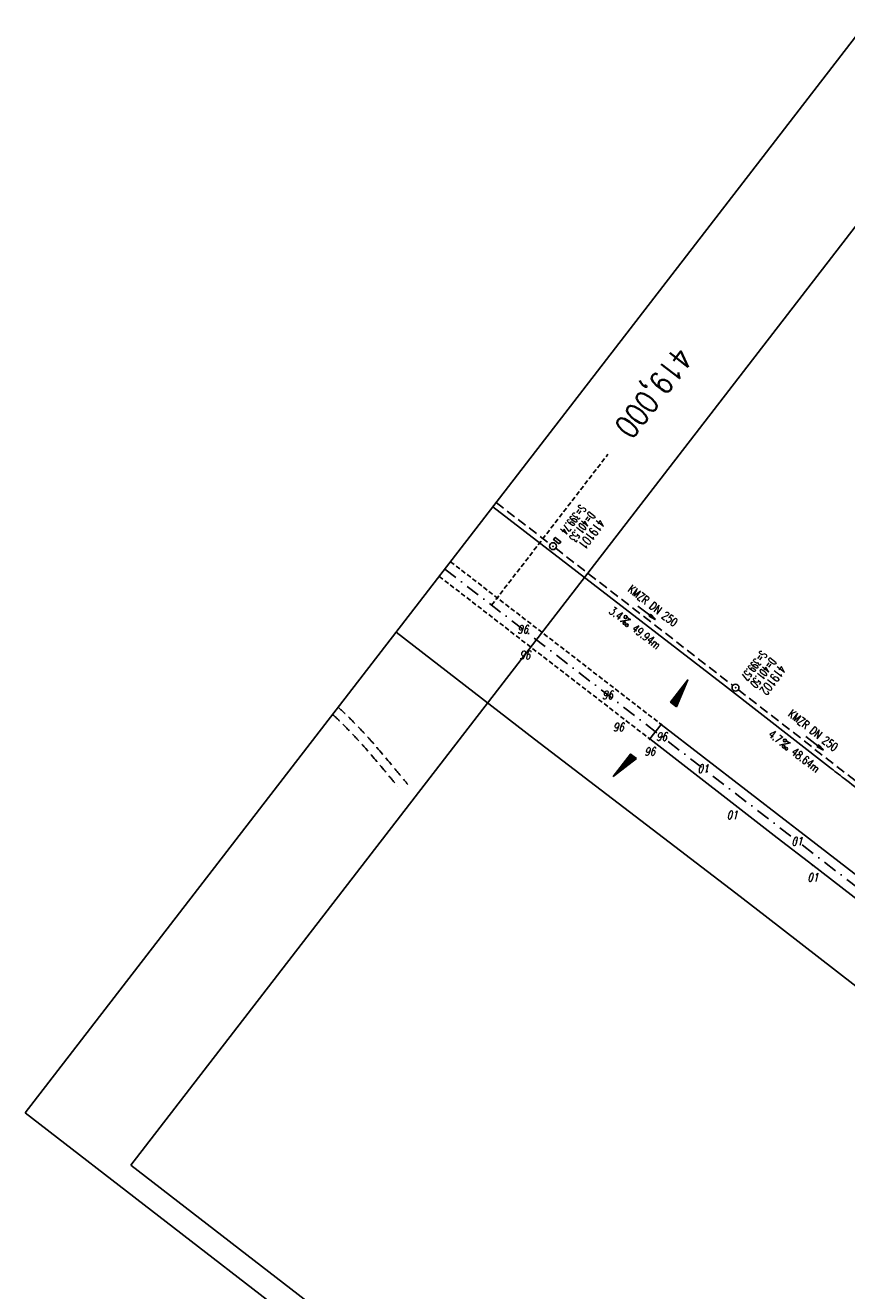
# Model space of a CAD drawing. Extents: x 449544 to 450624, y 436205 to 437134.
# Tile 5 of 16: x 449544 to 449721, y 436860 to 437134. Entities that reach past the tile are written whole.
import ezdxf
from ezdxf.enums import TextEntityAlignment as Align

# ---------------------------------------------------------------- set-up
doc = ezdxf.new("R2010")
doc.units = 0
doc.header["$LTSCALE"] = 2
doc.header["$MEASUREMENT"] = 0
for name, pattern in [('AUSGEZOGEN', [0]), ('GESTRICH-X2', [1.5, 1, -0.5]), ('GESTRICHELT', [0.75, 0.5, -0.25]), ('STRICHPT-X3', [3, 1.5, -0.75, 0, -0.75])]:
    doc.linetypes.add(name, pattern=pattern)
doc.layers.get('0').update_dxf_attribs({"linetype": 'AUSGEZOGEN'})
for name, color, linetype in [('ACHSE', 250, 'STRICHPT-X3'), ('FBR', 8, 'CONTINUOUS'), ('GEF', 7, 'CONTINUOUS'), ('HEKTOM', 250, 'GESTRICHELT'), ('KANAL', 7, 'GESTRICH-X2'), ('MS-UEBERFAHRT', 8, 'GESTRICHELT'), ('PFEIL', 7, 'CONTINUOUS'), ('PKT', 7, 'CONTINUOUS'), ('PKT-CODE', 2, 'CONTINUOUS'), ('Planeinteilung', 6, 'CONTINUOUS'), ('RAHMEN', 250, 'AUSGEZOGEN'), ('SCHACHTNR', 6, 'CONTINUOUS'), ('SCHSYMBOL', 7, 'AUSGEZOGEN'), ('TEXTO', 4, 'CONTINUOUS'), ('TEXTU', 4, 'CONTINUOUS'), ('WEG', 8, 'GESTRICH-X2')]:
    doc.layers.add(name, color=color, linetype=linetype)
doc.styles.add('ROMANS', font='romans.shx', dxfattribs={"width": 0.8})

# ---------------------------------------------------------------- blocks, each defined once
blk = doc.blocks.new('PROM')
blk.add_line((1.57, 1.82), (0.02, 0.02))
for centre, radius in [((0.32, 1.51), 0.317), ((0.94, 0.29), 0.283), ((1.64, 0.29), 0.283)]:
    blk.add_circle(centre, radius)
blk.add_arc((0.99, 2.68), 1.03, 239.1414, 303.3549)
blk = doc.blocks.new('PFEIL2')
at = {"color": 0}
for p, q in [((0.88, 0), (-2.4, -0.01)), ((0.88, -0.27), (0.88, 0.28)), ((0.88, 0.28), (2.43, 0.01)), ((0.91, 0.27), (0.88, 0.26)), ((0.97, 0.26), (0.88, 0.25)), ((1.02, 0.25), (0.88, 0.23)), ((1.07, 0.24), (0.88, 0.21)), ((1.13, 0.23), (0.88, 0.19)), ((1.18, 0.22), (0.88, 0.17)), ((1.24, 0.21), (0.88, 0.15)), ((1.29, 0.21), (0.88, 0.14)), ((1.34, 0.2), (0.88, 0.12)), ((1.4, 0.19), (0.88, 0.1)), ((1.45, 0.18), (0.88, 0.08)), ((1.51, 0.17), (0.88, 0.06)), ((1.56, 0.16), (0.88, 0.04)), ((1.61, 0.15), (0.88, 0.02)), ((1.67, 0.14), (0.88, 0.01)), ((1.72, 0.13), (0.88, -0.01)), ((1.78, 0.12), (0.88, -0.03)), ((1.83, 0.11), (0.88, -0.05)), ((1.88, 0.1), (0.88, -0.07)), ((1.94, 0.09), (0.88, -0.09)), ((2.05, 0.08), (0.88, -0.12)), ((1.99, 0.08), (0.88, -0.11)), ((2.1, 0.07), (0.88, -0.14)), ((2.15, 0.06), (0.88, -0.16)), ((2.21, 0.05), (0.88, -0.18)), ((2.26, 0.04), (0.88, -0.2)), ((2.32, 0.03), (0.88, -0.22)), ((2.37, 0.02), (0.88, -0.23)), ((2.42, 0.01), (0.88, -0.25)), ((2.43, 0.01), (0.88, -0.27))]:
    blk.add_line(p, q, dxfattribs=at)
blk = doc.blocks.new('GST')
at = {"color": 0}
blk.add_circle((0, 0), 0.75, dxfattribs=at)
blk.add_point((0, 0), dxfattribs=at)
blk = doc.blocks.new('10')
blk.add_blockref('GST', (0, 0))
blk = doc.blocks.new('13')
blk.add_lwpolyline([(0.76, 1.22), (-0.75, 1.22), (-0.75, 1.8), (0.76, 1.8)], close=True)
at = {"rotation": 180}
blk.add_blockref('GST', (0, 0), dxfattribs=at)
blk = doc.blocks.new('*X5')
at = {"color": 0}
for p, q in [((725.83, 193.84), (727.44, 195.45)), ((725.83, 193.85), (727.43, 195.45)), ((725.83, 193.86), (727.42, 195.45)), ((725.83, 193.87), (727.41, 195.45)), ((725.83, 193.88), (727.4, 195.45)), ((725.83, 193.89), (727.39, 195.45)), ((725.83, 193.9), (727.38, 195.45)), ((725.83, 193.91), (727.37, 195.45)), ((725.83, 193.91), (727.37, 195.45)), ((725.83, 193.92), (727.36, 195.45)), ((725.83, 193.93), (727.35, 195.45)), ((725.83, 193.94), (727.34, 195.45)), ((725.83, 193.95), (727.33, 195.45)), ((725.83, 193.96), (727.32, 195.45)), ((725.83, 193.97), (727.31, 195.45)), ((725.83, 193.98), (727.3, 195.45)), ((725.83, 193.99), (727.29, 195.45)), ((725.83, 193.99), (727.29, 195.45)), ((725.83, 194), (727.28, 195.45)), ((725.83, 194.01), (727.27, 195.45)), ((725.83, 194.02), (727.26, 195.45)), ((725.83, 194.03), (727.25, 195.45)), ((725.83, 194.04), (727.24, 195.45)), ((725.83, 194.05), (727.23, 195.45)), ((725.83, 194.06), (727.22, 195.45)), ((725.83, 194.06), (727.21, 195.45)), ((725.83, 194.07), (727.21, 195.45)), ((725.83, 194.08), (727.2, 195.45)), ((725.83, 194.09), (727.19, 195.45)), ((725.83, 194.1), (727.18, 195.45)), ((725.83, 194.11), (727.17, 195.45)), ((725.83, 194.12), (727.16, 195.45)), ((725.83, 194.13), (727.15, 195.45)), ((725.83, 194.14), (727.14, 195.45)), ((725.83, 194.14), (727.14, 195.45)), ((725.83, 194.15), (727.13, 195.45)), ((725.83, 194.16), (727.12, 195.45)), ((725.83, 194.17), (727.11, 195.45)), ((725.83, 194.18), (727.1, 195.45)), ((725.83, 194.19), (727.09, 195.45)), ((725.83, 194.2), (727.08, 195.45)), ((725.83, 194.21), (727.07, 195.45)), ((725.83, 194.21), (727.06, 195.45)), ((725.83, 194.22), (727.06, 195.45)), ((725.83, 194.23), (727.05, 195.45)), ((725.83, 194.24), (727.04, 195.45)), ((725.83, 194.25), (727.03, 195.45)), ((725.83, 194.26), (727.02, 195.45)), ((725.83, 194.27), (727.01, 195.45)), ((725.83, 194.28), (727, 195.45)), ((725.83, 194.29), (726.99, 195.45)), ((725.83, 194.29), (726.99, 195.45)), ((725.83, 194.3), (726.98, 195.45)), ((725.83, 194.31), (726.97, 195.45)), ((725.83, 194.32), (726.96, 195.45)), ((725.83, 194.33), (726.95, 195.45)), ((725.83, 194.34), (726.94, 195.45)), ((725.83, 194.35), (726.93, 195.45)), ((725.83, 194.36), (726.92, 195.45)), ((725.83, 194.37), (726.91, 195.45)), ((725.83, 194.37), (726.91, 195.45)), ((725.83, 194.38), (726.9, 195.45)), ((725.83, 194.39), (726.89, 195.45)), ((725.83, 194.4), (726.88, 195.45)), ((725.83, 194.41), (726.87, 195.45)), ((725.83, 194.42), (726.86, 195.45)), ((725.83, 194.43), (726.85, 195.45)), ((725.83, 194.44), (726.84, 195.45)), ((725.83, 194.44), (726.83, 195.45)), ((725.83, 194.45), (726.83, 195.45)), ((725.83, 194.46), (726.82, 195.45)), ((725.83, 194.47), (726.81, 195.45)), ((725.83, 194.48), (726.8, 195.45)), ((725.83, 194.49), (726.79, 195.45)), ((725.83, 194.5), (726.78, 195.45)), ((725.83, 194.51), (726.77, 195.45)), ((725.83, 194.52), (726.76, 195.45)), ((725.83, 194.52), (726.76, 195.45)), ((725.83, 194.53), (726.75, 195.45)), ((725.83, 194.54), (726.74, 195.45)), ((725.83, 194.55), (726.73, 195.45)), ((725.83, 194.56), (726.72, 195.45)), ((725.83, 194.57), (726.71, 195.45)), ((725.83, 194.58), (726.7, 195.45)), ((725.83, 194.59), (726.69, 195.45)), ((725.83, 194.59), (726.68, 195.45)), ((725.83, 194.6), (726.68, 195.45)), ((725.83, 194.61), (726.67, 195.45)), ((725.83, 194.62), (726.66, 195.45)), ((725.83, 194.63), (726.65, 195.45)), ((725.83, 194.64), (726.64, 195.45)), ((725.83, 194.65), (726.63, 195.45)), ((725.83, 194.66), (726.62, 195.45)), ((725.83, 194.67), (726.61, 195.45)), ((725.83, 194.67), (726.61, 195.45)), ((725.83, 194.68), (726.6, 195.45)), ((725.83, 194.69), (726.59, 195.45)), ((725.83, 194.7), (726.58, 195.45)), ((725.83, 194.71), (726.57, 195.45)), ((725.83, 194.72), (726.56, 195.45)), ((725.83, 194.73), (726.55, 195.45)), ((725.83, 194.74), (726.54, 195.45)), ((725.83, 194.75), (726.53, 195.45)), ((725.83, 194.75), (726.53, 195.45)), ((725.83, 194.76), (726.52, 195.45)), ((725.83, 194.77), (726.51, 195.45)), ((725.83, 194.78), (726.5, 195.45)), ((725.83, 194.79), (726.49, 195.45)), ((725.83, 194.8), (726.48, 195.45)), ((725.83, 194.81), (726.47, 195.45)), ((725.83, 194.82), (726.46, 195.45)), ((725.83, 194.82), (726.45, 195.45)), ((725.83, 194.83), (726.45, 195.45)), ((725.83, 194.84), (726.44, 195.45)), ((725.83, 194.85), (726.43, 195.45)), ((725.83, 194.86), (726.42, 195.45)), ((725.83, 194.87), (726.41, 195.45)), ((725.83, 194.88), (726.4, 195.45)), ((725.83, 194.89), (726.39, 195.45)), ((725.83, 194.9), (726.38, 195.45)), ((725.83, 194.9), (726.38, 195.45)), ((725.83, 194.91), (726.37, 195.45)), ((725.83, 194.92), (726.36, 195.45)), ((725.83, 194.93), (726.35, 195.45)), ((725.83, 194.94), (726.34, 195.45)), ((725.83, 194.95), (726.33, 195.45)), ((725.83, 194.96), (726.32, 195.45)), ((725.83, 194.97), (726.31, 195.45)), ((725.83, 194.98), (726.3, 195.45)), ((725.83, 194.98), (726.3, 195.45)), ((725.83, 194.99), (726.29, 195.45)), ((725.83, 195), (726.28, 195.45)), ((725.83, 195.01), (726.27, 195.45)), ((725.83, 195.02), (726.26, 195.45)), ((725.83, 195.03), (726.25, 195.45)), ((725.83, 195.04), (726.24, 195.45)), ((725.83, 195.05), (726.23, 195.45)), ((725.83, 195.05), (726.22, 195.45)), ((725.83, 195.06), (726.22, 195.45)), ((725.83, 195.07), (726.21, 195.45)), ((725.83, 195.08), (726.2, 195.45)), ((725.83, 195.09), (726.19, 195.45)), ((725.83, 195.1), (726.18, 195.45)), ((725.83, 195.11), (726.17, 195.45)), ((725.83, 195.12), (726.16, 195.45)), ((725.83, 195.13), (726.15, 195.45)), ((725.83, 195.13), (726.15, 195.45)), ((725.83, 195.14), (726.14, 195.45)), ((725.83, 195.15), (726.13, 195.45)), ((725.83, 195.16), (726.12, 195.45)), ((725.83, 195.17), (726.11, 195.45)), ((725.83, 195.18), (726.1, 195.45)), ((725.83, 195.19), (726.09, 195.45)), ((725.83, 195.2), (726.08, 195.45)), ((725.83, 195.2), (726.07, 195.45)), ((725.83, 195.21), (726.07, 195.45)), ((725.83, 195.22), (726.06, 195.45)), ((725.83, 195.23), (726.05, 195.45)), ((725.83, 195.24), (726.04, 195.45)), ((725.83, 195.25), (726.03, 195.45)), ((725.83, 195.26), (726.02, 195.45)), ((725.83, 195.27), (726.01, 195.45)), ((725.83, 195.28), (726, 195.45)), ((725.83, 195.28), (726, 195.45)), ((725.83, 195.29), (725.99, 195.45)), ((725.83, 195.3), (725.98, 195.45)), ((725.83, 195.31), (725.97, 195.45)), ((725.83, 195.32), (725.96, 195.45)), ((725.83, 195.33), (725.95, 195.45)), ((725.83, 195.34), (725.94, 195.45)), ((725.83, 195.35), (725.93, 195.45)), ((725.83, 195.36), (725.92, 195.45)), ((725.83, 195.36), (725.92, 195.45)), ((725.83, 195.37), (725.91, 195.45)), ((725.83, 195.38), (725.9, 195.45)), ((725.83, 195.39), (725.89, 195.45)), ((725.83, 195.4), (725.88, 195.45)), ((725.83, 195.41), (725.87, 195.45)), ((725.83, 195.42), (725.86, 195.45)), ((725.83, 195.43), (725.85, 195.45)), ((725.83, 195.43), (725.84, 195.45)), ((725.83, 195.44), (725.84, 195.45)), ((725.83, 193.83), (727.43, 195.43)), ((725.83, 193.82), (727.43, 195.42)), ((725.83, 193.81), (727.43, 195.41)), ((725.83, 193.8), (727.42, 195.4)), ((725.83, 193.79), (727.42, 195.38)), ((725.83, 193.78), (727.42, 195.37)), ((725.83, 193.77), (727.41, 195.36)), ((725.83, 193.76), (727.41, 195.35)), ((725.83, 193.76), (727.41, 195.34)), ((725.83, 193.75), (727.4, 195.32)), ((725.83, 193.74), (727.4, 195.31)), ((725.83, 193.73), (727.4, 195.3)), ((725.83, 193.72), (727.4, 195.29)), ((725.83, 193.71), (727.39, 195.28)), ((725.83, 193.7), (727.39, 195.26)), ((725.83, 193.69), (727.39, 195.25)), ((725.83, 193.68), (727.38, 195.24)), ((725.83, 193.68), (727.38, 195.23)), ((725.83, 193.67), (727.38, 195.22)), ((725.83, 193.66), (727.37, 195.2)), ((725.83, 193.65), (727.37, 195.19)), ((725.83, 193.64), (727.37, 195.18)), ((725.83, 193.63), (727.36, 195.17)), ((725.83, 193.62), (727.36, 195.16)), ((725.83, 193.61), (727.36, 195.14)), ((725.83, 193.61), (727.35, 195.13)), ((725.83, 193.6), (727.35, 195.12)), ((725.83, 193.59), (727.35, 195.11)), ((725.83, 193.58), (727.34, 195.1)), ((725.83, 193.57), (727.34, 195.08)), ((725.83, 193.56), (727.34, 195.07)), ((725.83, 193.55), (727.34, 195.06)), ((725.83, 193.54), (727.33, 195.05)), ((725.83, 193.53), (727.33, 195.04)), ((725.83, 193.53), (727.33, 195.02)), ((725.83, 193.52), (727.32, 195.01)), ((725.83, 193.51), (727.32, 195)), ((725.83, 193.5), (727.32, 194.99)), ((725.83, 193.49), (727.31, 194.98)), ((725.83, 193.48), (727.31, 194.96)), ((725.83, 193.47), (727.31, 194.95)), ((725.83, 193.46), (727.3, 194.94)), ((725.83, 193.45), (727.3, 194.93)), ((725.83, 193.45), (727.3, 194.92)), ((725.83, 193.44), (727.29, 194.91)), ((725.83, 193.43), (727.29, 194.89)), ((725.83, 193.42), (727.29, 194.88)), ((725.83, 193.41), (727.29, 194.87)), ((725.83, 193.4), (727.28, 194.86)), ((725.83, 193.39), (727.28, 194.85)), ((725.83, 193.38), (727.28, 194.83)), ((725.83, 193.38), (727.27, 194.82)), ((725.83, 193.37), (727.27, 194.81)), ((725.83, 193.36), (727.27, 194.8)), ((725.83, 193.35), (727.26, 194.79)), ((725.83, 193.34), (727.26, 194.77)), ((725.83, 193.33), (727.26, 194.76)), ((725.83, 193.32), (727.25, 194.75)), ((725.83, 193.31), (727.25, 194.74)), ((725.83, 193.3), (727.25, 194.73)), ((725.83, 193.3), (727.24, 194.71)), ((725.83, 193.29), (727.24, 194.7)), ((725.83, 193.28), (727.24, 194.69)), ((725.83, 193.27), (727.23, 194.68)), ((725.83, 193.26), (727.23, 194.67)), ((725.83, 193.25), (727.23, 194.65)), ((725.83, 193.24), (727.23, 194.64)), ((725.83, 193.23), (727.22, 194.63)), ((725.83, 193.22), (727.22, 194.62)), ((725.83, 193.22), (727.22, 194.61)), ((725.83, 193.21), (727.21, 194.59)), ((725.83, 193.2), (727.21, 194.58)), ((725.83, 193.19), (727.21, 194.57)), ((725.83, 193.18), (727.2, 194.56)), ((725.83, 193.17), (727.2, 194.55)), ((725.83, 193.16), (727.2, 194.53)), ((725.83, 193.15), (727.19, 194.52)), ((725.83, 193.15), (727.19, 194.51)), ((725.83, 193.14), (727.19, 194.5)), ((725.83, 193.13), (727.18, 194.49)), ((725.83, 193.12), (727.18, 194.47)), ((725.83, 193.11), (727.18, 194.46)), ((725.83, 193.1), (727.17, 194.45)), ((725.83, 193.09), (727.17, 194.44)), ((725.83, 193.08), (727.17, 194.43)), ((725.83, 193.07), (727.17, 194.41)), ((725.83, 193.07), (727.16, 194.4)), ((725.83, 193.06), (727.16, 194.39)), ((725.83, 193.05), (727.16, 194.38)), ((725.83, 193.04), (727.15, 194.37)), ((725.83, 193.03), (727.15, 194.35)), ((725.83, 193.02), (727.15, 194.34)), ((725.83, 193.01), (727.14, 194.33)), ((725.83, 193), (727.14, 194.32)), ((725.83, 193), (727.14, 194.31)), ((725.83, 192.99), (727.13, 194.29)), ((725.83, 192.98), (727.13, 194.28)), ((725.83, 192.97), (727.13, 194.27)), ((725.83, 192.96), (727.12, 194.26)), ((725.83, 192.95), (727.12, 194.25)), ((725.83, 192.94), (727.12, 194.23)), ((725.83, 192.93), (727.11, 194.22)), ((725.83, 192.92), (727.11, 194.21)), ((725.83, 192.92), (727.11, 194.2)), ((725.83, 192.91), (727.11, 194.19)), ((725.83, 192.9), (727.1, 194.17)), ((725.83, 192.89), (727.1, 194.16)), ((725.83, 192.88), (727.1, 194.15)), ((725.83, 192.87), (727.09, 194.14)), ((725.83, 192.86), (727.09, 194.13)), ((725.83, 192.85), (727.09, 194.11)), ((725.83, 192.84), (727.08, 194.1)), ((725.83, 192.84), (727.08, 194.09)), ((725.83, 192.83), (727.08, 194.08)), ((725.83, 192.82), (727.07, 194.07)), ((725.83, 192.81), (727.07, 194.05)), ((725.83, 192.8), (727.07, 194.04)), ((725.83, 192.79), (727.06, 194.03)), ((725.83, 192.78), (727.06, 194.02)), ((725.83, 192.77), (727.06, 194.01)), ((725.83, 192.77), (727.05, 193.99)), ((725.83, 192.76), (727.05, 193.98)), ((725.83, 192.75), (727.05, 193.97)), ((725.83, 192.74), (727.05, 193.96)), ((725.83, 192.73), (727.04, 193.95)), ((725.83, 192.72), (727.04, 193.93)), ((725.83, 192.71), (727.04, 193.92)), ((725.83, 192.7), (727.03, 193.91)), ((725.83, 192.69), (727.03, 193.9)), ((725.83, 192.69), (727.03, 193.89)), ((725.83, 192.68), (727.02, 193.87)), ((725.83, 192.67), (727.02, 193.86)), ((725.83, 192.66), (727.02, 193.85)), ((725.83, 192.65), (727.01, 193.84)), ((725.83, 192.64), (727.01, 193.83)), ((725.83, 192.63), (727.01, 193.81)), ((725.83, 192.62), (727, 193.8)), ((725.83, 192.62), (727, 193.79)), ((725.83, 192.61), (727, 193.78)), ((725.83, 192.6), (726.99, 193.77)), ((725.83, 192.59), (726.99, 193.75)), ((725.83, 192.58), (726.99, 193.74)), ((725.83, 192.57), (726.99, 193.73)), ((725.83, 192.56), (726.98, 193.72)), ((725.83, 192.55), (726.98, 193.71)), ((725.83, 192.54), (726.98, 193.69)), ((725.83, 192.54), (726.97, 193.68)), ((725.83, 192.53), (726.97, 193.67)), ((725.83, 192.52), (726.97, 193.66)), ((725.83, 192.51), (726.96, 193.65)), ((725.83, 192.5), (726.96, 193.63)), ((725.83, 192.49), (726.96, 193.62)), ((725.83, 192.48), (726.95, 193.61)), ((725.83, 192.47), (726.95, 193.6)), ((725.83, 192.46), (726.95, 193.59)), ((725.83, 192.46), (726.94, 193.57)), ((725.83, 192.45), (726.94, 193.56)), ((725.83, 192.44), (726.94, 193.55)), ((725.83, 192.43), (726.94, 193.54)), ((725.83, 192.42), (726.93, 193.53)), ((725.83, 192.41), (726.93, 193.51)), ((725.83, 192.4), (726.93, 193.5)), ((725.83, 192.39), (726.92, 193.49)), ((725.83, 192.39), (726.92, 193.48)), ((725.83, 192.38), (726.92, 193.47)), ((725.83, 192.37), (726.91, 193.45)), ((725.83, 192.36), (726.91, 193.44)), ((725.83, 192.35), (726.91, 193.43)), ((725.83, 192.34), (726.9, 193.42)), ((725.83, 192.33), (726.9, 193.41)), ((725.83, 192.32), (726.9, 193.39)), ((725.83, 192.31), (726.89, 193.38)), ((725.83, 192.31), (726.89, 193.37)), ((725.83, 192.3), (726.89, 193.36)), ((725.83, 192.29), (726.88, 193.35)), ((725.83, 192.28), (726.88, 193.33)), ((725.83, 192.27), (726.88, 193.32)), ((725.83, 192.26), (726.88, 193.31)), ((725.83, 192.25), (726.87, 193.3)), ((725.83, 192.24), (726.87, 193.29)), ((725.83, 192.24), (726.87, 193.27)), ((725.83, 192.23), (726.86, 193.26)), ((725.83, 192.22), (726.86, 193.25)), ((725.83, 192.21), (726.86, 193.24)), ((725.83, 192.2), (726.85, 193.23)), ((725.83, 192.19), (726.85, 193.21)), ((725.83, 192.18), (726.85, 193.2)), ((725.83, 192.17), (726.84, 193.19)), ((725.83, 192.16), (726.84, 193.18)), ((725.83, 192.16), (726.84, 193.17)), ((725.83, 192.15), (726.83, 193.15)), ((725.83, 192.14), (726.83, 193.14)), ((725.83, 192.13), (726.83, 193.13)), ((725.83, 192.12), (726.82, 193.12)), ((725.83, 192.11), (726.82, 193.11)), ((725.83, 192.1), (726.82, 193.09)), ((725.83, 192.09), (726.82, 193.08)), ((725.83, 192.08), (726.81, 193.07)), ((725.83, 192.08), (726.81, 193.06)), ((725.83, 192.07), (726.81, 193.05)), ((725.83, 192.06), (726.8, 193.03)), ((725.83, 192.05), (726.8, 193.02)), ((725.83, 192.04), (726.8, 193.01)), ((725.83, 192.03), (726.79, 193)), ((725.83, 192.02), (726.79, 192.99)), ((725.83, 192.01), (726.79, 192.97)), ((725.83, 192.01), (726.78, 192.96)), ((725.83, 192), (726.78, 192.95)), ((725.83, 191.99), (726.78, 192.94)), ((725.83, 191.98), (726.77, 192.93)), ((725.83, 191.97), (726.77, 192.91)), ((725.83, 191.96), (726.77, 192.9)), ((725.83, 191.95), (726.76, 192.89)), ((725.83, 191.94), (726.76, 192.88)), ((725.83, 191.93), (726.76, 192.87)), ((725.83, 191.93), (726.76, 192.85)), ((725.83, 191.92), (726.75, 192.84)), ((725.83, 191.91), (726.75, 192.83)), ((725.83, 191.9), (726.75, 192.82)), ((725.83, 191.89), (726.74, 192.81)), ((725.83, 191.88), (726.74, 192.79)), ((725.83, 191.87), (726.74, 192.78)), ((725.83, 191.86), (726.73, 192.77)), ((725.83, 191.85), (726.73, 192.76)), ((725.83, 191.85), (726.73, 192.75)), ((725.83, 191.84), (726.72, 192.73)), ((725.83, 191.83), (726.72, 192.72)), ((725.83, 191.82), (726.72, 192.71)), ((725.83, 191.81), (726.71, 192.7)), ((725.83, 191.8), (726.71, 192.69)), ((725.83, 191.79), (726.71, 192.67)), ((725.83, 191.78), (726.7, 192.66)), ((725.83, 191.78), (726.7, 192.65)), ((725.83, 191.77), (726.7, 192.64)), ((725.83, 191.76), (726.7, 192.63)), ((725.83, 191.75), (726.69, 192.61)), ((725.83, 191.74), (726.69, 192.6)), ((725.83, 191.73), (726.69, 192.59)), ((725.83, 191.72), (726.68, 192.58)), ((725.83, 191.71), (726.68, 192.57)), ((725.83, 191.7), (726.68, 192.55)), ((725.83, 191.7), (726.67, 192.54)), ((725.83, 191.69), (726.67, 192.53)), ((725.83, 191.68), (726.67, 192.52)), ((725.83, 191.67), (726.66, 192.51)), ((725.83, 191.66), (726.66, 192.49)), ((725.83, 191.65), (726.66, 192.48)), ((725.83, 191.64), (726.65, 192.47)), ((725.83, 191.63), (726.65, 192.46)), ((725.83, 191.63), (726.65, 192.45)), ((725.83, 191.62), (726.64, 192.43)), ((725.83, 191.61), (726.64, 192.42)), ((725.83, 191.6), (726.64, 192.41)), ((725.83, 191.59), (726.64, 192.4)), ((725.83, 191.58), (726.63, 192.39)), ((725.83, 191.57), (726.63, 192.37)), ((725.83, 191.56), (726.63, 192.36)), ((725.83, 191.55), (726.62, 192.35)), ((725.83, 191.55), (726.62, 192.34)), ((725.83, 191.54), (726.62, 192.33)), ((725.83, 191.53), (726.61, 192.31)), ((725.83, 191.52), (726.61, 192.3)), ((725.83, 191.51), (726.61, 192.29)), ((725.83, 191.5), (726.6, 192.28)), ((725.83, 191.49), (726.6, 192.27)), ((725.83, 191.48), (726.6, 192.25)), ((725.83, 191.47), (726.59, 192.24)), ((725.83, 191.47), (726.59, 192.23)), ((725.83, 191.46), (726.59, 192.22)), ((725.83, 191.45), (726.59, 192.21)), ((725.83, 191.44), (726.58, 192.19)), ((725.83, 191.43), (726.58, 192.18)), ((725.83, 191.42), (726.58, 192.17)), ((725.83, 191.41), (726.57, 192.16)), ((725.83, 191.4), (726.57, 192.15)), ((725.83, 191.4), (726.57, 192.13)), ((725.83, 191.39), (726.56, 192.12)), ((725.83, 191.38), (726.56, 192.11)), ((725.83, 191.37), (726.56, 192.1)), ((725.83, 191.36), (726.55, 192.09)), ((725.83, 191.35), (726.55, 192.07)), ((725.83, 191.34), (726.55, 192.06)), ((725.83, 191.33), (726.54, 192.05)), ((725.83, 191.32), (726.54, 192.04)), ((725.83, 191.32), (726.54, 192.03)), ((725.83, 191.31), (726.53, 192.01)), ((725.83, 191.3), (726.53, 192)), ((725.83, 191.29), (726.53, 191.99)), ((725.83, 191.28), (726.53, 191.98)), ((725.83, 191.27), (726.52, 191.97)), ((725.83, 191.26), (726.52, 191.95)), ((725.83, 191.25), (726.52, 191.94)), ((725.83, 191.25), (726.51, 191.93)), ((725.83, 191.24), (726.51, 191.92)), ((725.83, 191.23), (726.51, 191.91)), ((725.83, 191.22), (726.5, 191.89)), ((725.83, 191.21), (726.5, 191.88)), ((725.83, 191.2), (726.5, 191.87)), ((725.83, 191.19), (726.49, 191.86)), ((725.83, 191.18), (726.49, 191.85)), ((725.83, 191.17), (726.49, 191.84)), ((725.83, 191.17), (726.48, 191.82)), ((725.83, 191.16), (726.48, 191.81)), ((725.83, 191.15), (726.48, 191.8)), ((725.83, 191.14), (726.47, 191.79)), ((725.83, 191.13), (726.47, 191.78)), ((725.83, 191.12), (726.47, 191.76)), ((725.83, 191.11), (726.47, 191.75)), ((725.83, 191.1), (726.46, 191.74)), ((725.83, 191.09), (726.46, 191.73)), ((725.83, 191.09), (726.46, 191.72)), ((725.83, 191.08), (726.45, 191.7)), ((725.83, 191.07), (726.45, 191.69)), ((725.83, 191.06), (726.45, 191.68)), ((725.83, 191.05), (726.44, 191.67)), ((725.83, 191.04), (726.44, 191.66)), ((725.83, 191.03), (726.44, 191.64)), ((725.83, 191.02), (726.43, 191.63)), ((725.83, 191.02), (726.43, 191.62)), ((725.83, 191.01), (726.43, 191.61)), ((725.83, 191), (726.42, 191.6)), ((725.83, 190.99), (726.42, 191.58)), ((725.83, 190.98), (726.42, 191.57)), ((725.83, 190.97), (726.41, 191.56)), ((725.83, 190.96), (726.41, 191.55)), ((725.83, 190.95), (726.41, 191.54)), ((725.83, 190.94), (726.41, 191.52)), ((725.83, 190.94), (726.4, 191.51)), ((725.83, 190.93), (726.4, 191.5)), ((725.83, 190.92), (726.4, 191.49)), ((725.83, 190.91), (726.39, 191.48)), ((725.83, 190.9), (726.39, 191.46)), ((725.83, 190.89), (726.39, 191.45)), ((725.83, 190.88), (726.38, 191.44)), ((725.83, 190.87), (726.38, 191.43)), ((725.83, 190.87), (726.38, 191.42)), ((725.83, 190.86), (726.37, 191.4)), ((725.83, 190.85), (726.37, 191.39)), ((725.83, 190.84), (726.37, 191.38)), ((725.83, 190.83), (726.36, 191.37)), ((725.83, 190.82), (726.36, 191.36)), ((725.83, 190.81), (726.36, 191.34)), ((725.83, 190.8), (726.35, 191.33)), ((725.83, 190.79), (726.35, 191.32)), ((725.83, 190.79), (726.35, 191.31)), ((725.83, 190.78), (726.35, 191.3)), ((725.83, 190.77), (726.34, 191.28)), ((725.83, 190.76), (726.34, 191.27)), ((725.83, 190.75), (726.34, 191.26)), ((725.83, 190.74), (726.33, 191.25)), ((725.83, 190.73), (726.33, 191.24)), ((725.83, 190.72), (726.33, 191.22)), ((725.83, 190.71), (726.32, 191.21)), ((725.83, 190.71), (726.32, 191.2)), ((725.83, 190.7), (726.32, 191.19)), ((725.83, 190.69), (726.31, 191.18)), ((725.83, 190.68), (726.31, 191.16)), ((725.83, 190.67), (726.31, 191.15)), ((725.83, 190.66), (726.3, 191.14)), ((725.83, 190.65), (726.3, 191.13)), ((725.83, 190.64), (726.3, 191.12)), ((725.83, 190.64), (726.29, 191.1)), ((725.83, 190.63), (726.29, 191.09)), ((725.83, 190.62), (726.29, 191.08)), ((725.83, 190.61), (726.29, 191.07)), ((725.83, 190.6), (726.28, 191.06)), ((725.83, 190.59), (726.28, 191.04)), ((725.83, 190.58), (726.28, 191.03)), ((725.83, 190.57), (726.27, 191.02)), ((725.83, 190.56), (726.27, 191.01)), ((725.83, 190.56), (726.27, 191)), ((725.83, 190.55), (726.26, 190.98)), ((725.83, 190.54), (726.26, 190.97)), ((725.83, 190.53), (726.26, 190.96)), ((725.83, 190.52), (726.25, 190.95)), ((725.83, 190.51), (726.25, 190.94)), ((725.83, 190.5), (726.25, 190.92)), ((725.83, 190.49), (726.24, 190.91)), ((725.83, 190.48), (726.24, 190.9)), ((725.83, 190.48), (726.24, 190.89)), ((725.83, 190.47), (726.24, 190.88)), ((725.83, 190.46), (726.23, 190.86)), ((725.83, 190.45), (726.23, 190.85)), ((725.83, 190.44), (726.23, 190.84)), ((725.83, 190.43), (726.22, 190.83)), ((725.83, 190.42), (726.22, 190.82)), ((725.83, 190.41), (726.22, 190.8)), ((725.83, 190.41), (726.21, 190.79)), ((725.83, 190.4), (726.21, 190.78)), ((725.83, 190.39), (726.21, 190.77)), ((725.83, 190.38), (726.2, 190.76)), ((725.83, 190.37), (726.2, 190.74)), ((725.83, 190.36), (726.2, 190.73)), ((725.83, 190.35), (726.19, 190.72)), ((725.83, 190.34), (726.19, 190.71)), ((725.83, 190.33), (726.19, 190.7)), ((725.83, 190.33), (726.18, 190.68)), ((725.83, 190.32), (726.18, 190.67)), ((725.83, 190.31), (726.18, 190.66)), ((725.83, 190.3), (726.18, 190.65)), ((725.83, 190.29), (726.17, 190.64)), ((725.83, 190.28), (726.17, 190.62)), ((725.83, 190.27), (726.17, 190.61)), ((725.83, 190.26), (726.16, 190.6)), ((725.83, 190.26), (726.16, 190.59)), ((725.83, 190.25), (726.16, 190.58)), ((725.83, 190.24), (726.15, 190.56)), ((725.83, 190.23), (726.15, 190.55)), ((725.83, 190.22), (726.15, 190.54)), ((725.83, 190.21), (726.14, 190.53)), ((725.83, 190.2), (726.14, 190.52)), ((725.83, 190.19), (726.14, 190.5)), ((725.83, 190.18), (726.13, 190.49)), ((725.83, 190.18), (726.13, 190.48)), ((725.83, 190.17), (726.13, 190.47)), ((725.83, 190.16), (726.12, 190.46)), ((725.83, 190.15), (726.12, 190.44)), ((725.83, 190.14), (726.12, 190.43)), ((725.83, 190.13), (726.12, 190.42)), ((725.83, 190.12), (726.11, 190.41)), ((725.83, 190.11), (726.11, 190.4)), ((725.83, 190.1), (726.11, 190.38)), ((725.83, 190.1), (726.1, 190.37)), ((725.83, 190.09), (726.1, 190.36)), ((725.83, 190.08), (726.1, 190.35)), ((725.83, 190.07), (726.09, 190.34)), ((725.83, 190.06), (726.09, 190.32)), ((725.83, 190.05), (726.09, 190.31)), ((725.83, 190.04), (726.08, 190.3)), ((725.83, 190.03), (726.08, 190.29)), ((725.83, 190.03), (726.08, 190.28)), ((725.83, 190.02), (726.07, 190.26)), ((725.83, 190.01), (726.07, 190.25)), ((725.83, 190), (726.07, 190.24)), ((725.83, 189.99), (726.06, 190.23)), ((725.83, 189.98), (726.06, 190.22)), ((725.83, 189.97), (726.06, 190.2)), ((725.83, 189.96), (726.06, 190.19)), ((725.83, 189.95), (726.05, 190.18)), ((725.83, 189.95), (726.05, 190.17)), ((725.83, 189.94), (726.05, 190.16)), ((725.83, 189.93), (726.04, 190.14)), ((725.83, 189.92), (726.04, 190.13)), ((725.83, 189.91), (726.04, 190.12)), ((725.83, 189.9), (726.03, 190.11)), ((725.83, 189.89), (726.03, 190.1)), ((725.83, 189.88), (726.03, 190.08)), ((725.83, 189.88), (726.02, 190.07)), ((725.83, 189.87), (726.02, 190.06)), ((725.83, 189.86), (726.02, 190.05)), ((725.83, 189.85), (726.01, 190.04)), ((725.83, 189.84), (726.01, 190.02)), ((725.83, 189.83), (726.01, 190.01)), ((725.83, 189.82), (726, 190)), ((725.83, 189.81), (726, 189.99)), ((725.83, 189.8), (726, 189.98)), ((725.83, 189.8), (726, 189.96)), ((725.83, 189.79), (725.99, 189.95)), ((725.83, 189.78), (725.99, 189.94)), ((725.83, 189.77), (725.99, 189.93)), ((725.83, 189.76), (725.98, 189.92)), ((725.83, 189.75), (725.98, 189.9)), ((725.83, 189.74), (725.98, 189.89)), ((725.83, 189.73), (725.97, 189.88)), ((725.83, 189.72), (725.97, 189.87)), ((725.83, 189.72), (725.97, 189.86)), ((725.83, 189.71), (725.96, 189.84)), ((725.83, 189.7), (725.96, 189.83)), ((725.83, 189.69), (725.96, 189.82)), ((725.83, 189.68), (725.95, 189.81)), ((725.83, 189.67), (725.95, 189.8)), ((725.83, 189.66), (725.95, 189.78)), ((725.83, 189.65), (725.94, 189.77)), ((725.83, 189.65), (725.94, 189.76)), ((725.83, 189.64), (725.94, 189.75)), ((725.83, 189.63), (725.94, 189.74)), ((725.83, 189.62), (725.93, 189.72)), ((725.83, 189.61), (725.93, 189.71)), ((725.83, 189.6), (725.93, 189.7)), ((725.83, 189.59), (725.92, 189.69)), ((725.83, 189.58), (725.92, 189.68)), ((725.83, 189.57), (725.92, 189.66)), ((725.83, 189.57), (725.91, 189.65)), ((725.83, 189.56), (725.91, 189.64)), ((725.83, 189.55), (725.91, 189.63)), ((725.83, 189.54), (725.9, 189.62)), ((725.83, 189.53), (725.9, 189.6)), ((725.83, 189.52), (725.9, 189.59)), ((725.83, 189.51), (725.89, 189.58)), ((725.83, 189.5), (725.89, 189.57)), ((725.83, 189.49), (725.89, 189.56)), ((725.83, 189.49), (725.89, 189.54)), ((725.83, 189.48), (725.88, 189.53)), ((725.83, 189.47), (725.88, 189.52)), ((725.83, 189.46), (725.88, 189.51)), ((725.83, 189.45), (725.87, 189.5)), ((725.83, 189.44), (725.87, 189.48)), ((725.83, 189.43), (725.87, 189.47)), ((725.83, 189.42), (725.86, 189.46)), ((725.83, 189.42), (725.86, 189.45)), ((725.83, 189.41), (725.86, 189.44)), ((725.83, 189.4), (725.85, 189.42)), ((725.83, 189.39), (725.85, 189.41)), ((725.83, 189.38), (725.85, 189.4)), ((725.83, 189.37), (725.84, 189.39)), ((725.83, 189.36), (725.84, 189.38)), ((725.83, 189.35), (725.84, 189.36)), ((725.83, 189.34), (725.83, 189.35)), ((725.83, 189.34), (725.83, 189.34))]:
    blk.add_line(p, q, dxfattribs=at)
blk = doc.blocks.new('GEF')
at = {"color": 0}
for p, q in [((0.01, 0.02), (0.01, 6.15)), ((1.62, 6.15), (0.01, 0.02)), ((0.01, 6.15), (1.62, 6.15))]:
    blk.add_line(p, q, dxfattribs=at)
blk.add_blockref('*X5', (-725.82, -189.3), dxfattribs=at)
blk = doc.blocks.new('1135297')
for p, q in [((0, 297), (0, 0)), ((0, 0), (1135, 0))]:
    blk.add_line(p, q)
at = {"layer": 'RAHMEN'}
for p, q in [((25, 292), (25, 5)), ((25, 5), (950, 5))]:
    blk.add_line(p, q, dxfattribs=at)

msp = doc.modelspace()

# ---------------------------------------------------------------- linework, layer by layer
at = {"layer": 'ACHSE'}
for points in [[(449634.46, 437016.01), (449723.72, 436947.11, -0.000002), (449783.09, 436901.28, 0.000001), (449842.47, 436855.45, 0.000004), (449891.94, 436817.26, -0.000003), (449941.42, 436779.08, -0.000002), (449990.89, 436740.89, 0.000003), (450040.37, 436702.7), (450060.16, 436687.42, 0.000003), (450070.05, 436679.78, -0.000002), (450079.95, 436672.15, -0.000014), (450089.84, 436664.51, 0.00001), (450099.74, 436656.87, 0.000018), (450109.63, 436649.23, -0.000028), (450119.53, 436641.6), (450139.32, 436626.32), (450159.11, 436611.04, 0.000014), (450163.53, 436607.63, 0.000004), (450178.9, 436595.77, 0.000038)], [(450218.48, 436565.22, 0.000001), (450230.59, 436555.87, 0.000002), (450238.27, 436549.94, 0.000001), (450248.17, 436542.3, -0.000002), (450258.06, 436534.67, -0.000014)], [(450347.12, 436465.93, -0.000001), (450357.01, 436458.29, -0.000011)]]:
    msp.add_lwpolyline(points, format="xyb", dxfattribs=at)
at = {"layer": 'FBR'}
for p, q in [((449695.11, 436990.67), (449717.61, 436973.2)), ((449681.23, 436982.43), (449678.75, 436979.3)), ((449681.23, 436982.43), (449708.72, 436961.2)), ((449653.86, 436979.24), (449697.39, 436945.92)), ((449678.75, 436979.3), (449706.3, 436957.94))]:
    msp.add_line(p, q, dxfattribs=at)
for points in [[(449644.85, 437029.46), (449695.11, 436990.67)], [(449623.92, 437002.35), (449653.86, 436979.24)], [(449706.3, 436957.94), (449713.99, 436951.98), (449729.01, 436940.42), (449749.92, 436924.24), (449768.36, 436910.01), (449787.57, 436895.18), (449806.8, 436880.35), (449826.25, 436865.34), (449844.53, 436851.19), (449863.83, 436836.31), (449881.91, 436822.44)]]:
    msp.add_lwpolyline(points, dxfattribs=at)
msp.add_lwpolyline([(449717.61, 436973.2, 0.000085), (449720.77, 436970.76, 0.000745), (449729.91, 436963.71, -0.00068), (449739.93, 436956, -0.000215), (449749.51, 436948.59, 0.000221), (449759.1, 436941.19, 0.000129), (449769.29, 436933.31, -0.000214), (449779.49, 436925.44, -0.000259), (449789.41, 436917.77, 0.000272), (449799.33, 436910.1, 0.000081), (449805.09, 436905.65, 0.000034), (449819.03, 436894.89, 0.000109), (449827.23, 436888.56, 0.000079), (449838.52, 436879.86, 0.001362), (449849.37, 436871.54, -0.001569), (449858.79, 436864.32, -0.000374), (449864.82, 436859.66, 0.000168), (449878.27, 436849.25, 0.000175), (449879.68, 436848.17, 0.000017), (449894.28, 436836.89, 0.004504), (449894.92, 436836.4, 0.000884), (449898.22, 436833.96)], format="xyb", dxfattribs=at)
at = {"layer": 'FBR', "flags": 128}
for points in [[(449887.08, 436823.48), (449872.2, 436834.95), (449849.95, 436852.2), (449829.51, 436867.92), (449809.88, 436883.07), (449790.02, 436898.44), (449770.45, 436913.53), (449751.35, 436928.31), (449730.42, 436944.44), (449710.56, 436959.78), (449708.72, 436961.2)], [(449861.99, 436818.81), (449853.48, 436825.37), (449835.44, 436839.31), (449818.09, 436852.68), (449797.43, 436868.63), (449778.5, 436883.19), (449759.3, 436898.03), (449738.1, 436914.41), (449719.13, 436929.08), (449703.7, 436941.04), (449697.39, 436945.92)]]:
    msp.add_lwpolyline(points, dxfattribs=at)
at = {"layer": 'HEKTOM'}
msp.add_line((449644.56, 437008.22), (449669.72, 437040.84), dxfattribs=at)
at = {"layer": 'KANAL'}
for p, q in [((449645.55, 437030.38), (449657.22, 437021.41)), ((449658.41, 437020.5), (449696.72, 436990.84)), ((449697.91, 436989.94), (449735.12, 436961))]:
    msp.add_line(p, q, dxfattribs=at)
at = {"layer": 'MS-UEBERFAHRT'}
for points in [[(449635.68, 437017.59), (449681.23, 436982.43)], [(449633.24, 437014.42), (449678.75, 436979.3)]]:
    msp.add_lwpolyline(points, dxfattribs=at)
at = {"layer": 'PKT'}
for p in [(449681.23, 436982.44), (449678.7, 436979.24), (449711.01, 436978.33), (449710.56, 436959.78), (449713.99, 436951.98)]:
    msp.add_point(p, dxfattribs=at)
at = {"layer": 'WEG', "flags": 128}
for points in [[(449611.4, 436986.13, -0.01629), (449613.67, 436984, -0.006217), (449616.77, 436980.8, -0.010496), (449618.54, 436978.84, -0.005206), (449623.34, 436973.2, -0.001482), (449626.44, 436969.46)], [(449610.19, 436984.57, -0.015576), (449612.26, 436982.61, -0.006217), (449615.33, 436979.44, -0.010496), (449617.05, 436977.54, -0.005206), (449621.83, 436971.94, -0.001165), (449624.26, 436969)]]:
    msp.add_lwpolyline(points, format="xyb", dxfattribs=at)

# ---------------------------------------------------------------- block references
at = {"layer": 'GEF', "xscale": -1, "rotation": 142.3368279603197}
msp.add_blockref('GEF', (449687.01, 436992.1), dxfattribs=at)
at = {"layer": 'GEF', "rotation": 322.3368279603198}
msp.add_blockref('GEF', (449670.85, 436971.16), dxfattribs=at)
at = {"layer": 'PFEIL'}
for p, rotation in [((449678.07, 437006.56), 322.2471000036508), ((449714.41, 436978.33), 322.166500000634)]:
    msp.add_blockref('PFEIL2', p, dxfattribs=dict(at, rotation=rotation))
at = {"layer": 'Planeinteilung', "linetype": 'Continuous', "rotation": 322.3369009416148}
msp.add_blockref('1135297', (449543.73, 436898.45), dxfattribs=at)
at = {"layer": 'SCHSYMBOL', "rotation": 322.3364999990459}
for name, p in [('13', (449657.82, 437020.96)), ('10', (449697.3, 436990.38))]:
    msp.add_blockref(name, p, dxfattribs=at)
at = {"layer": 'TEXTU'}
for p, rotation in [((449672.34, 437004.65), 322.2471000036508), ((449706.8, 436977.96), 322.166500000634)]:
    msp.add_blockref('PROM', p, dxfattribs=dict(at, rotation=rotation))

# ---------------------------------------------------------------- texts
at = {"layer": 'HEKTOM', "style": 'ROMANS', "width": 0.8}
msp.add_text('419,000', height=5, rotation=232.3365, dxfattribs=at).set_placement((449684.49, 437064.51))
at = {"layer": 'PKT-CODE', "style": 'ROMANS', "oblique": 15, "width": 0.75}
for s, p in [('96', (449651.28, 437002.09)), ('96', (449651.75, 436996.53)), ('96', (449669.62, 436987.91)), ('96', (449671.97, 436980.97)), ('96', (449681.31, 436978.91)), ('96', (449678.75, 436975.69)), ('01', (449690.25, 436971.97)), ('01', (449696.56, 436961.97)), ('01', (449710.56, 436956.28)), ('01', (449714, 436948.47))]:
    msp.add_text(s, height=1.8, dxfattribs=at).set_placement(p, align=Align.CENTER)
at = {"layer": 'SCHACHTNR', "style": 'ROMANS'}
for s, height, width, p in [('S=399.74', 1.8, 0.6, (449663.7, 437030.09)), ('D=401.53', 1.8, 0.6, (449665.67, 437028.56)), ('419101', 2, 0.7, (449667.64, 437027.03)), ('S=399.57', 1.8, 0.6, (449702.84, 436998.53)), ('D=401.50', 1.8, 0.6, (449704.81, 436997)), ('419102', 2, 0.7, (449706.81, 436995.47))]:
    msp.add_text(s, height=height, rotation=232.3365, dxfattribs=dict(at, width=width)).set_placement(p)
at = {"layer": 'TEXTO', "style": 'ROMANS', "width": 0.75}
for rotation, p in [(322.2471, (449678.86, 437007.38)), (322.1665, (449713.52, 436980.43))]:
    msp.add_text('KMZR DN 250', height=1.8, rotation=rotation, dxfattribs=at).set_placement(p, align=Align.CENTER)
at = {"layer": 'TEXTU', "style": 'ROMANS', "width": 0.75}
for s, rotation, p in [('3.4', 322.2471, (449669.78, 437006.62)), ('49.94m', 322.2471, (449674.72, 437002.81)), ('4.7', 322.1665, (449704.25, 436979.95)), ('48.64m', 322.1665, (449709.16, 436976.14))]:
    msp.add_text(s, height=1.8, rotation=rotation, dxfattribs=at).set_placement(p)

doc.saveas('drawing.dxf')
